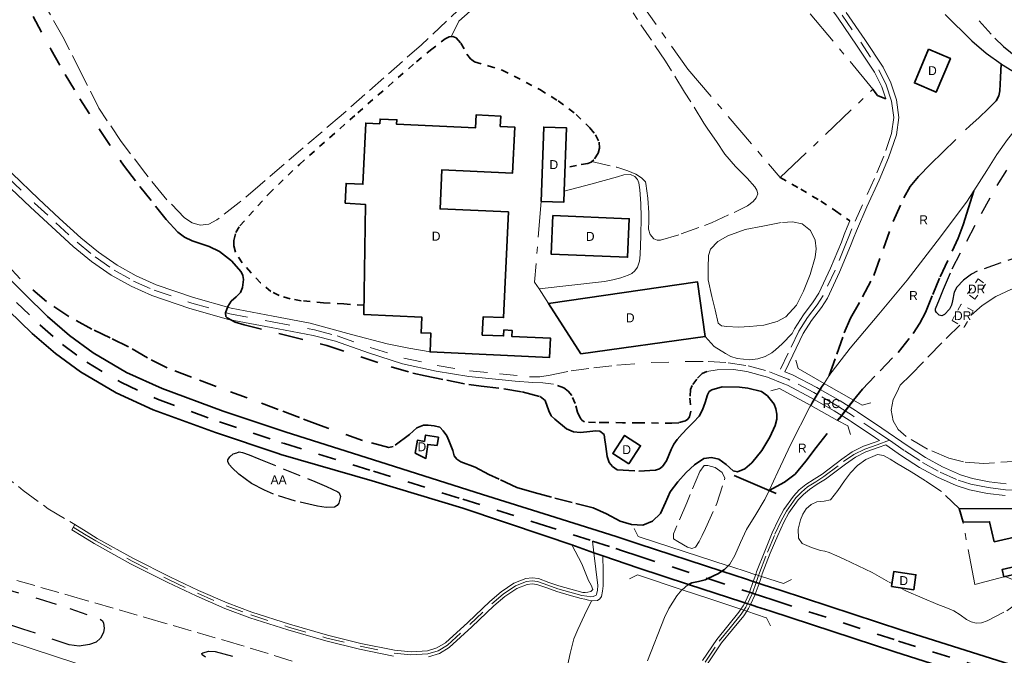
# Model space of a CAD drawing. Header units: metres. Extents: x 397317 to 400830, y 4588008 to 4590370.
# Tile 16 of 88: x 398183 to 398458, y 4588549 to 4588727. Entities that reach past the tile are written whole.
import ezdxf
from ezdxf.enums import TextEntityAlignment as Align

# ---------------------------------------------------------------- set-up
doc = ezdxf.new("R2010")
doc.units = ezdxf.units.M
doc.header["$MEASUREMENT"] = 0
for name, pattern in [('bt5mv20_filat', [17.375, 10, -2.75, 1.875, -2.75]), ('bt5mv20_nopinta', [10, 5, -5]), ('bt5mv20_tapia', [17.375, 10, -2.75, 1.875, -2.75]), ('bt5mv20_tlin1', [7, 5.25, -1.75]), ('bt5mv20_tlin7', [3.75, 1.875, -1.875])]:
    doc.linetypes.add(name, pattern=pattern)
for name, color, linetype, lineweight in [('ARB01_CN', 7, 'Continuous', 15), ('ARB01_LN', 7, 'Continuous', 15), ('COB01_LN', 7, 'Continuous', 15), ('EDI01_CN', 7, 'Continuous', 15), ('EDI01_LN', 7, 'Continuous', 15), ('EDI03_CN', 7, 'Continuous', 15), ('EDI03_LN', 7, 'Continuous', 15), ('ESP02_LN', 7, 'Continuous', 15), ('FLU01_LN', 7, 'Continuous', 15), ('FLU03_LN', 7, 'Continuous', 15), ('FLU06_LN', 7, 'Continuous', 15), ('MAI01_LN', 7, 'Continuous', 15), ('PAR01_LN', 7, 'Continuous', 15), ('PON01_LN', 7, 'Continuous', 15), ('PRE04_LN', 7, 'Continuous', 15), ('RAM01_CN', 7, 'Continuous', 15), ('RAM01_LN', 7, 'Continuous', 15), ('RAM02_CN', 7, 'Continuous', 15), ('RAM02_LN', 7, 'Continuous', 15), ('TAN01_LN', 7, 'Continuous', 15), ('TAN02_LN', 7, 'Continuous', 15), ('VIA01_LN', 7, 'Continuous', 15), ('VIA04_LN', 7, 'Continuous', 15), ('VIA16_LN', 7, 'Continuous', 15), ('VIA17_LN', 7, 'Continuous', 15), ('VIA19_LN', 7, 'Continuous', 15), ('VIA20_LN', 7, 'Continuous', 15)]:
    doc.layers.add(name, color=color, linetype=linetype, lineweight=lineweight)
doc.styles.add('034', font='txt')

msp = doc.modelspace()

# ---------------------------------------------------------------- linework, layer by layer
at = {"layer": 'ARB01_LN', "color": 3, "linetype": 'bt5mv20_nopinta', "lineweight": 25}
for points in [[(398443.62, 4588657.04, 126.25), (398447.69, 4588664.77, 126), (398451.77, 4588672.5, 125.74), (398456.17, 4588680.32, 125.68), (398460.95, 4588687.99, 125.71)], [(398463.83, 4588660.93, 127.37), (398457.2, 4588658.7, 127.37), (398450.58, 4588656.36, 127.37), (398448.96, 4588655.52, 127.36), (398446.8, 4588653.85, 127.32), (398444.86, 4588651.89, 127.27), (398444.11, 4588650.5, 127.25), (398443.67, 4588648.06, 127.22), (398443.38, 4588646.83, 127.2), (398442.82, 4588645.71, 127.17), (398441.43, 4588644.24, 126.91), (398440.66, 4588643.86, 126.71), (398439.97, 4588644.05, 126.53), (398439.17, 4588644.86, 126.3), (398438.92, 4588645.33, 126.21), (398438.94, 4588645.81, 126.18), (398440.05, 4588648.57, 126.22), (398441.15, 4588651.32, 126.27), (398443.62, 4588657.04, 126.25)], [(398250.08, 4588603.94, 146.87), (398256.83, 4588601.2, 145.43), (398263.59, 4588598.46, 143.99), (398265.71, 4588597.58, 143.78), (398268.9, 4588596.2, 144.2), (398272.08, 4588594.77, 145.12), (398272.51, 4588594.42, 145.32), (398272.82, 4588593.4, 145.72), (398272.39, 4588591.6, 146.38), (398271.87, 4588590.89, 146.67), (398271.19, 4588590.49, 146.91), (398268.81, 4588590.31, 147.52), (398266.44, 4588590.69, 148.07), (398260.29, 4588592.12, 149.4), (398254.17, 4588594.07, 150.57), (398251.61, 4588595.16, 150.92), (398247.99, 4588597.1, 151.11), (398244.44, 4588599.71, 151.1), (398242.58, 4588601.4, 151.05), (398241.86, 4588602.25, 150.87), (398241.39, 4588603.1, 150.47), (398241.38, 4588603.68, 150.1), (398241.95, 4588604.53, 149.53), (398242.91, 4588605.38, 148.96), (398243.87, 4588605.65, 148.38), (398244.6, 4588605.87, 147.92), (398245.53, 4588605.67, 147.6), (398247.39, 4588605.09, 147.27), (398250.08, 4588603.94, 146.87)], [(398168.57, 4588570.69, 131.61), (398188.73, 4588564.87, 131.48), (398197.3, 4588562.17, 131.38), (398205.74, 4588559.16, 131.18), (398206.38, 4588558.7, 131.09), (398206.72, 4588558.07, 130.93), (398206.87, 4588556.65, 130.51), (398206.64, 4588555.47, 130.14), (398205.85, 4588553.84, 129.63), (398204.63, 4588552.77, 129.3), (398202.77, 4588552.09, 129.08), (398199.92, 4588551.65, 128.82), (398197.13, 4588552.02, 128.7), (398184.21, 4588556.39, 128.59), (398171.21, 4588560.6, 128.62)], [(398235.18, 4588548.58, 130.53), (398234.25, 4588549.24, 130.66), (398234.15, 4588549.53, 130.73), (398234.4, 4588549.77, 130.8), (398236.08, 4588550.23, 131.31), (398237.86, 4588550.11, 131.75), (398246.54, 4588547.82, 132.26)]]:
    msp.add_polyline3d(points, dxfattribs=at)
at = {"layer": 'COB01_LN', "color": 92, "linetype": 'bt5mv20_nopinta', "lineweight": 35}
for points in [[(398187.04, 4588727.51, 134.67), (398192.06, 4588718.22, 133.93), (398195.99, 4588711.33, 133.56), (398200.1, 4588704.52, 133.26), (398205.74, 4588695.65, 132.99), (398211.6, 4588686.9, 132.73), (398212.57, 4588685.56, 132.67), (398216.87, 4588680.05, 132.5), (398221.18, 4588674.55, 132.32), (398224.22, 4588670.83, 132.28), (398227.44, 4588667.27, 132.32), (398229.31, 4588665.82, 132.35), (398231.47, 4588664.83, 132.42), (398236.15, 4588663.28, 132.63), (398239.11, 4588661.86, 132.84), (398242.44, 4588659.26, 133.38), (398245.12, 4588656.17, 134.23), (398245.58, 4588655.19, 134.5), (398245.78, 4588654.08, 134.79), (398245.51, 4588651.78, 135.47), (398244.97, 4588650.43, 135.96), (398243.7, 4588649.18, 136.82), (398242.35, 4588647.99, 137.67), (398241.39, 4588646.45, 138.14), (398240.72, 4588644.69, 138.48), (398240.83, 4588643.7, 138.65), (398241.2, 4588643.29, 138.73), (398243.48, 4588642.14, 138.99), (398245.95, 4588641.36, 139.03), (398257.51, 4588638.53, 138.24), (398269, 4588635.59, 137.42), (398287.01, 4588629.62, 137.19), (398293.02, 4588627.88, 136.67), (398296.47, 4588627.1, 136.05), (398302.57, 4588625.89, 134.7), (398308.66, 4588624.69, 133.36), (398312.07, 4588624.28, 132.96), (398318.41, 4588623.51, 132.3), (398323.53, 4588622.65, 132.04), (398328.6, 4588621.34, 131.78), (398329.95, 4588620.21, 131.65), (398331.04, 4588617.37, 131.44), (398331.67, 4588616, 131.35), (398332.67, 4588614.99, 131.3), (398335.96, 4588612.35, 131.28), (398337.91, 4588611.47, 131.29), (398339.86, 4588611.27, 131.3), (398342.45, 4588611.54, 131.28), (398344.11, 4588611.81, 131.26), (398345.27, 4588611.68, 131.25), (398346.49, 4588610.73, 131.24), (398346.57, 4588609.92, 131.24), (398346.93, 4588607.41, 131.06), (398347.29, 4588604.64, 130.78), (398347.86, 4588602.95, 130.63), (398348.8, 4588601.8, 130.55), (398350.04, 4588600.92, 130.49), (398356.1, 4588600.54, 131.02), (398360.74, 4588600.81, 130.91), (398361.9, 4588601.13, 130.88), (398362.72, 4588601.76, 130.85), (398363.84, 4588603.43, 130.79), (398365.19, 4588606.56, 130.7), (398365.91, 4588608.07, 130.65), (398366.8, 4588609.33, 130.6), (398368.26, 4588610.91, 130.19)], [(398368.26, 4588610.91, 130.19), (398369.73, 4588612.49, 129.82), (398371.37, 4588614.16, 129.82), (398372.94, 4588615.84, 129.82), (398373.88, 4588617.67, 129.82), (398374.62, 4588619.69, 129.82), (398375.29, 4588621.8, 129.83), (398375.75, 4588622.72, 129.83), (398376.51, 4588623.25, 129.82), (398379.43, 4588624.03, 129.69), (398384.24, 4588623.95, 127.12), (398386.59, 4588623.73, 126.69), (398390.36, 4588622.72, 125.97), (398392.06, 4588621.58, 125.62), (398393.91, 4588619.18, 125.11), (398394.36, 4588617.91, 124.84), (398394.68, 4588616.45, 124.62), (398394.64, 4588615.02, 124.52), (398394.14, 4588613.23, 124.37), (398392.67, 4588610.04, 124.38), (398390.5, 4588606.32, 124.35), (398387.65, 4588602.87, 124.62), (398385.68, 4588601.19, 125.01), (398383.71, 4588600.27, 125.43), (398382.41, 4588600.61, 125.68), (398380.46, 4588602.39, 126.04), (398378.5, 4588603.83, 126.35), (398376.43, 4588604.31, 126.47), (398374.3, 4588604.03, 126.55), (398371.68, 4588602.27, 126.78), (398369.35, 4588600.13, 127.25), (398366.99, 4588597.48, 128.15), (398364.9, 4588594.72, 129.13), (398363.61, 4588591.74, 130.09), (398362.17, 4588588.68, 131.03), (398359.93, 4588586.51, 131.84), (398357.25, 4588585.4, 132.65), (398354.05, 4588585.56, 133.56), (398350.88, 4588586.58, 134.47), (398347.14, 4588588.55, 134.95), (398343.34, 4588590.26, 135.3), (398337.54, 4588591.74, 136.79), (398331.71, 4588593.21, 138.27), (398326.88, 4588594.53, 139.27), (398322.06, 4588595.92, 140.14), (398317.09, 4588598.28, 140.84), (398314.29, 4588599.61, 141.23), (398310.46, 4588601.64, 141.64), (398306.45, 4588603.12, 141.97), (398305.35, 4588603.82, 141.99), (398304.57, 4588604.78, 142.02), (398304.24, 4588606.28, 142.04), (398303.07, 4588609.06, 142.09), (398302.55, 4588610.39, 142.16), (398301.54, 4588611.81, 142.18), (398300.61, 4588612.76, 142.27), (398299.02, 4588613.17, 142.33), (398297.36, 4588613.37, 142.38), (398295.99, 4588613.37, 142.43), (398294.11, 4588612.56, 142.48), (398292.13, 4588610.79, 142.63), (398287.56, 4588607.37, 142.98), (398286.32, 4588607.08, 143.06), (398279.03, 4588609.03, 144.04), (398267.23, 4588613.27, 146.89), (398261.4, 4588615.48, 148.41), (398255.48, 4588617.71, 149.37), (398246.81, 4588620.94, 150.01), (398238.13, 4588624.18, 150.47), (398231.27, 4588626.74, 150.78), (398224.42, 4588629.33, 151.05), (398218.96, 4588632.15, 151.16), (398213.65, 4588635.26, 151.05), (398208.56, 4588637.72, 150.32), (398203.46, 4588640.17, 149.47), (398196.96, 4588643.74, 148.96), (398190.74, 4588647.91, 148.91), (398183.38, 4588654.23, 149.41), (398176.87, 4588661.29, 150.13)]]:
    msp.add_polyline3d(points, dxfattribs=at)
at = {"layer": 'EDI01_LN', "color": 1, "linetype": 'Continuous', "lineweight": 35}
for points in [[(398437.01, 4588718.35, 127.74), (398443.11, 4588715.77, 127.73), (398439.14, 4588706.39, 127.73), (398433.04, 4588708.97, 127.73), (398437.01, 4588718.35, 127.74)], [(398274.15, 4588675.35, 134.76), (398274.4, 4588680.86, 134.74), (398279.11, 4588680.65, 135.83), (398279.9, 4588697.71, 135.81), (398283.82, 4588697.53, 137.3), (398283.88, 4588698.86, 136.88), (398288.58, 4588698.64, 136.64), (398288.52, 4588697.4, 136.62), (398310.51, 4588696.39, 135.95), (398310.68, 4588700.02, 133.89), (398317.57, 4588699.7, 133.64), (398317.44, 4588696.79, 136.5), (398321.47, 4588696.61, 136.5), (398320.88, 4588683.74, 136.5), (398301.12, 4588684.65, 136.42), (398300.62, 4588673.77, 142.31), (398319.71, 4588672.9, 142.02), (398318.36, 4588643.38, 135.66), (398312.67, 4588643.65, 135.46), (398312.43, 4588638.53, 134.51), (398318.37, 4588638.26, 134.1), (398318.45, 4588639.94, 134.04), (398320.75, 4588639.83, 134.04), (398320.67, 4588638.14, 134.04), (398331.47, 4588637.65, 134.04), (398331.22, 4588632.26, 133.64), (398297.83, 4588633.79, 135.18), (398298.07, 4588639.01, 137.4), (398295.36, 4588639.13, 137.4), (398295.56, 4588643.51, 137.4), (398279.36, 4588644.25, 136.13), (398279.82, 4588675.03, 135.99), (398274.15, 4588675.35, 134.76)], [(398328.82, 4588675.85, 132.73), (398335.18, 4588675.61, 132.73), (398335.3, 4588678.68, 132.69), (398335.96, 4588696.39, 132.44), (398329.6, 4588696.63, 132.44), (398328.82, 4588675.85, 132.73)], [(398332.09, 4588671.89, 136.64), (398353.45, 4588671.02, 132.57), (398353, 4588660.27, 132.53), (398331.64, 4588661.14, 136.6), (398332.09, 4588671.89, 136.64)], [(398330.95, 4588647.32, 133.48), (398372.54, 4588653.34, 133.04), (398374.65, 4588638.12, 132.69), (398339.96, 4588633.32, 132.76), (398330.95, 4588647.32, 133.48)], [(398299.87, 4588607.63, 146.14), (398297.18, 4588607.97, 146.14), (398296.68, 4588604.05, 146.14), (398293.7, 4588605.57, 146.14), (398294.33, 4588609.16, 146.14), (398296.27, 4588608.82, 146.14), (398296.59, 4588610.6, 146.14), (398300.17, 4588609.97, 146.14), (398299.87, 4588607.63, 146.14)], [(398353.31, 4588602.51, 134.54), (398356.61, 4588607.61, 134.54), (398352.13, 4588610.51, 134.54), (398348.83, 4588605.41, 134.54), (398353.31, 4588602.51, 134.54)], [(398457.99, 4588570.99, 133.39), (398457.52, 4588573, 133.33), (398462.34, 4588574.11, 133.33), (398461.6, 4588577.27, 133.33), (398463.28, 4588577.66, 133.33), (398462.2, 4588582.36, 133.33), (398455.35, 4588580.78, 133.06), (398454.05, 4588586.39, 132.84), (398446.62, 4588586.25, 131.6), (398445.55, 4588590.11, 131.6), (398467.84, 4588589.98, 132.41), (398469.06, 4588583.97, 140.12), (398478.55, 4588586.96, 139.93), (398481.66, 4588577.1, 139.62), (398488.9, 4588566.7, 138.79), (398494.03, 4588568.5, 138.5), (398496.99, 4588560.11, 138.47), (398496.28, 4588557.38, 138.34), (398486.98, 4588553.42, 138.31), (398483.52, 4588561.53, 139.41), (398478.89, 4588558.26, 139.4), (398469.97, 4588573.76, 139.93), (398457.99, 4588570.99, 133.39)], [(398426.67, 4588568.31, 133.46), (398432.85, 4588567.39, 133.46), (398433.47, 4588571.55, 133.46), (398427.29, 4588572.47, 133.46), (398426.67, 4588568.31, 133.46)]]:
    msp.add_polyline3d(points, dxfattribs=at)
at = {"layer": 'EDI03_LN', "color": 1, "linetype": 'bt5mv20_tlin7', "lineweight": 15}
for points in [[(398447.87, 4588650.08, 129.56), (398450.85, 4588654.2, 129.56), (398452.93, 4588652.69, 129.56), (398449.95, 4588648.57, 129.56), (398447.87, 4588650.08, 129.56)], [(398446.1, 4588647.14, 129.17), (398443.55, 4588642.62, 129.17), (398446.93, 4588640.72, 129.17), (398449.48, 4588645.24, 129.17), (398446.1, 4588647.14, 129.17)]]:
    msp.add_polyline3d(points, dxfattribs=at)
at = {"layer": 'ESP02_LN', "color": 254, "linetype": 'bt5mv20_tlin7', "lineweight": 35}
for points in [[(398279.4, 4588646.86, 130.87), (398273.74, 4588647.2, 130.87), (398268.08, 4588647.54, 130.87), (398261.84, 4588648.11, 130.87), (398258.75, 4588648.67, 130.87), (398255.68, 4588649.54, 130.87), (398253.41, 4588650.67, 130.87), (398250.53, 4588653.13, 130.87), (398247.81, 4588655.99, 130.87), (398245.38, 4588658.73, 130.87), (398243.53, 4588661.69, 130.87), (398243.06, 4588663.47, 130.87), (398243.08, 4588664.94, 130.87), (398243.64, 4588667.13, 130.87), (398244.76, 4588669.02, 130.87), (398252.82, 4588677.95, 130.75), (398261.4, 4588686.19, 130.42), (398277.65, 4588700.6, 129.66), (398294.02, 4588714.87, 128.89), (398298, 4588718.11, 128.67), (398302.08, 4588721.24, 128.54), (398303.15, 4588721.79, 128.54), (398304.24, 4588721.92, 128.54), (398305.14, 4588721.55, 128.54), (398306.43, 4588720.07, 128.54), (398308.11, 4588717.01, 128.54), (398309.09, 4588715.67, 128.54), (398310.29, 4588714.79, 128.54), (398314.11, 4588713.74, 128.54), (398317.97, 4588712.55, 128.54), (398328.47, 4588707.12, 128.54), (398333.56, 4588703.94, 128.54), (398338.61, 4588700.16, 128.54), (398342.49, 4588696.41, 128.56), (398343.98, 4588694.41, 128.57), (398345.02, 4588692.38, 128.57), (398345.12, 4588690.76, 128.57), (398344.74, 4588689.37, 128.57), (398343.56, 4588687.49, 128.57), (398342.78, 4588686.83, 128.57), (398341.89, 4588686.47, 128.57), (398338.72, 4588685.87, 128.57), (398335.55, 4588685.27, 128.57)], [(398425.04, 4588704.54, 126.91), (398423.87, 4588704.93, 126.71), (398422.79, 4588705.46, 126.52), (398422.09, 4588706.28, 126.4), (398421.48, 4588707.21, 126.3)], [(398395.62, 4588682.51, 126.3), (398401.32, 4588679.25, 126.21), (398406.96, 4588675.9, 126.24), (398411.03, 4588673.2, 126.55), (398415.06, 4588670.44, 126.96)], [(398375.1, 4588628.34, 130.04), (398373.83, 4588627.8, 130.04), (398372.31, 4588626.24, 130.04), (398371.02, 4588624.41, 130.04), (398370.51, 4588623.28, 130.03), (398370.39, 4588620.91, 129.97), (398370.64, 4588617.22, 129.83), (398370.27, 4588615.68, 129.76), (398369.83, 4588615.07, 129.73), (398369.16, 4588614.6, 129.71), (398367.25, 4588614.02, 129.69), (398365.32, 4588613.92, 129.71), (398356.14, 4588613.98, 130.51), (398351.54, 4588614.03, 131), (398346.95, 4588614.09, 131.22), (398343.98, 4588614.14, 131.15), (398341, 4588614.28, 131.08), (398340.26, 4588614.69, 131.08), (398339.7, 4588615.43, 131.08), (398338.97, 4588616.95, 131.08), (398338.34, 4588619.38, 131.08), (398337.39, 4588621.68, 131.08), (398336.43, 4588622.89, 131.28), (398335.17, 4588623.79, 131.48), (398332.29, 4588624.8, 131.48)]]:
    msp.add_polyline3d(points, dxfattribs=at)
at = {"layer": 'FLU01_LN', "color": 150, "linetype": 'Continuous', "lineweight": 15}
for points in [[(398407.84, 4588625.02, 124.86), (398409.29, 4588627.19, 124.83), (398410.06, 4588628.34, 124.81), (398415.14, 4588634.87, 124.73), (398423.16, 4588644.32, 124.62), (398431.04, 4588653.86, 124.52), (398439.41, 4588664.7, 124.44), (398447.61, 4588675.68, 124.34), (398449.63, 4588678.83, 124.27), (398453.26, 4588684.48, 124.15), (398456.04, 4588688.92, 124.03), (398459.08, 4588693.16, 123.94), (398464.87, 4588700.49, 123.81), (398469.85, 4588706.63, 123.7)], [(398381.08, 4588574.09, 125.75), (398381.5, 4588574.53, 125.75), (398382.9, 4588576.9, 125.75), (398384.49, 4588580.62, 125.75), (398386.2, 4588584.25, 125.75), (398388.8, 4588588.38, 125.73), (398391.13, 4588592.29, 125.66), (398391.3, 4588592.57, 125.66), (398392.5, 4588595.1, 125.59), (398394.94, 4588600.28, 125.44), (398398.51, 4588608.03, 125.21), (398403.87, 4588618.43, 124.98), (398404.09, 4588618.81, 124.97)], [(398358.53, 4588547.56, 125.78), (398363.33, 4588559.62, 125.77), (398364.5, 4588562.17, 125.77), (398366.76, 4588565.71, 125.76), (398368.16, 4588567.31, 125.76), (398368.23, 4588567.37, 125.76)], [(398180.55, 4588552.97, 127.25), (398198.92, 4588546.85, 127.06)]]:
    msp.add_polyline3d(points, dxfattribs=at)
at = {"layer": 'FLU03_LN', "color": 150, "linetype": 'bt5mv20_nopinta', "lineweight": 35}
for points in [[(398404.09, 4588618.81, 124.97), (398404.55, 4588619.61, 124.96), (398405.1, 4588620.53, 124.94), (398405.93, 4588621.94, 124.91), (398406.75, 4588623.33, 124.88), (398407.12, 4588623.95, 124.87), (398407.84, 4588625.02, 124.86)], [(398368.23, 4588567.37, 125.76), (398369.78, 4588568.75, 125.76), (398370.02, 4588568.88, 125.76), (398370.91, 4588569.33, 125.76), (398372.79, 4588569.68, 125.75), (398374.62, 4588570.15, 125.75), (398375.35, 4588570.49, 125.75), (398378.36, 4588571.92, 125.75), (398379.32, 4588572.55, 125.75), (398380.07, 4588573.04, 125.75), (398381.08, 4588574.09, 125.75)]]:
    msp.add_polyline3d(points, dxfattribs=at)
at = {"layer": 'FLU06_LN', "color": 202, "linetype": 'bt5mv20_nopinta', "lineweight": 25}
msp.add_polyline3d([(398437.56, 4588741, 123.75), (398455.49, 4588721.47, 123.7), (398457.91, 4588719.11, 123.7), (398462.5, 4588715.44, 123.7), (398470.01, 4588710.69, 123.7), (398472.16, 4588709.48, 123.7), (398477.98, 4588706.22, 123.7), (398481.8, 4588704.13, 123.7)], dxfattribs=at)
at = {"layer": 'MAI01_LN', "color": 150, "linetype": 'Continuous', "lineweight": 25}
for points in [[(398441.61, 4588728.03, 123.7), (398449.09, 4588720.66, 123.7)], [(398449.09, 4588720.66, 123.7), (398453.1, 4588717.29, 123.7), (398457.29, 4588714.25, 123.7), (398457.35, 4588714.21, 123.7), (398466.28, 4588708.67, 123.7)]]:
    msp.add_polyline3d(points, dxfattribs=at)
at = {"layer": 'PAR01_LN', "color": 3, "linetype": 'bt5mv20_tlin1', "lineweight": 15}
for points in [[(398312.59, 4588735.8, 127.6), (398295.43, 4588719.57, 128.42), (398273.03, 4588699.89, 129.64), (398250.4, 4588680.46, 130.72), (398244.51, 4588675.5, 130.84), (398238.35, 4588670.66, 130.88), (398236.07, 4588669.49, 130.87), (398233.67, 4588669.17, 130.88), (398231.39, 4588669.82, 130.94), (398229.27, 4588671.28, 131.03), (398223.48, 4588677.27, 131.38), (398218.5, 4588683.56, 131.67), (398211.63, 4588692.56, 131.57)], [(398314.23, 4588733.67, 129.21), (398305.87, 4588726.19, 129.23), (398303.71, 4588721.86, 128.54)], [(398211.63, 4588692.56, 131.57), (398205.38, 4588701.94, 131.32), (398200.35, 4588711.89, 131.21), (398195.34, 4588721.84, 131.29), (398190.02, 4588731.17, 131.94)], [(398342.95, 4588686.97, 128.57), (398350.02, 4588685.4, 128.38), (398353.06, 4588684.38, 128.22), (398355.32, 4588683.47, 128.06), (398356.88, 4588682.47, 128), (398358, 4588681.33, 127.95), (398358.09, 4588680.85, 127.95), (398358.6, 4588676.75, 127.95), (398358.93, 4588672.64, 127.95), (398358.88, 4588670.36, 127.95), (398358.85, 4588668.07, 127.95), (398359.25, 4588666.62, 127.95), (398360.32, 4588665.37, 127.95), (398361.26, 4588664.98, 127.95), (398362.21, 4588665.07, 127.95), (398367.9, 4588666.75, 127.95), (398376.39, 4588669.86, 127.95), (398384.8, 4588673.73, 127.95), (398386.46, 4588674.61, 127.95), (398388.01, 4588675.79, 127.95), (398388.92, 4588676.85, 127.95), (398389.33, 4588677.98, 127.95), (398389.09, 4588678.98, 127.95), (398388.48, 4588679.96, 127.95), (398386.39, 4588682.37, 127.93), (398383.12, 4588685.63, 127.88), (398380.16, 4588689.09, 127.91), (398377.78, 4588692.55, 128.02), (398375.4, 4588696, 128.13), (398374.31, 4588697.72, 128.18), (398368.91, 4588706.37, 128.31), (398363.52, 4588715.02, 128.38), (398354.52, 4588728.52, 128.36)], [(398375.44, 4588653.93, 127.61), (398375.51, 4588657.32, 127.61), (398375.58, 4588660.71, 127.61), (398376.1, 4588662.5, 127.61), (398378.19, 4588664.68, 127.61), (398380.95, 4588666.28, 127.61), (398385.8, 4588667.96, 127.62), (398390.72, 4588668.95, 127.57), (398396.23, 4588670, 127.37), (398399, 4588670.11, 127.24), (398401.73, 4588669.55, 127.12), (398404, 4588667.75, 127), (398405.3, 4588665.05, 126.91), (398405.64, 4588662.63, 126.9), (398405.35, 4588660.23, 126.91), (398403.97, 4588655.47, 126.92), (398402.09, 4588650.79, 126.93), (398400.16, 4588646.9, 126.95), (398397.19, 4588643.62, 126.98), (398394.76, 4588642.29, 127.02), (398390.99, 4588641.3, 127.13), (398387.13, 4588640.87, 127.28), (398383.93, 4588640.69, 127.46), (398380.72, 4588640.87, 127.69), (398379.24, 4588641.08, 127.86), (398378.27, 4588641.86, 127.98), (398377.39, 4588645.59, 128.02), (398376.5, 4588649.31, 128.06), (398375.44, 4588653.93, 127.61)], [(398448.87, 4588644.11, 127.59), (398451.98, 4588646.76, 127.63), (398455.82, 4588649.29, 127.63), (398460.01, 4588651.25, 127.61), (398464.42, 4588652.74, 127.47), (398468.92, 4588653.79, 127.35), (398471.61, 4588654.11, 127.35), (398474.31, 4588654.06, 127.35), (398475.74, 4588653.82, 127.35), (398476.94, 4588652.97, 127.35), (398479.55, 4588650.64, 127.02)], [(398479.25, 4588604.39, 127.91), (398477.52, 4588604.31, 127.89), (398472.34, 4588604.06, 127.82), (398462.38, 4588603.28, 127.66), (398452.42, 4588602.69, 127.52), (398446.8, 4588603.07, 127.55), (398442.7, 4588604.1, 127.67), (398436.67, 4588606.66, 127.87), (398430.71, 4588610.2, 127.97), (398428.55, 4588612.12, 127.97), (398427.16, 4588614.53, 127.97), (398426.56, 4588617.57, 127.97), (398427.16, 4588620.53, 127.97), (398428.12, 4588622.52, 127.97), (398429.07, 4588624.5, 127.97), (398431.97, 4588627.31, 127.82), (398437.02, 4588632.54, 127.7), (398442.06, 4588637.77, 127.57), (398445.71, 4588641.28, 127.57)], [(398120.55, 4588637.78, 135.07), (398130.94, 4588631.5, 134.23), (398140.36, 4588626.09, 134.14), (398149.76, 4588620.65, 134.06), (398160.48, 4588613.7, 133.73), (398170.8, 4588606.12, 133.43), (398177.5, 4588600.58, 133.3), (398184.25, 4588595.11, 133.16), (398191.25, 4588589.98, 132.97), (398198.68, 4588585.56, 132.78), (398197.8, 4588584.14, 132.78)], [(398445.55, 4588590.11, 129.23), (398440.64, 4588594.83, 129.14), (398436.17, 4588597.82, 129.06), (398432.1, 4588600.29, 129.05), (398428.03, 4588602.75, 129.06), (398426.25, 4588603.83, 129.05), (398424.46, 4588604.91, 129.04), (398422.78, 4588605.17, 128.62), (398419.48, 4588603.79, 128.6), (398417.2, 4588602.06, 128.57), (398415.25, 4588600.05, 128.55), (398413.52, 4588597.82, 128.55), (398411.64, 4588595.12, 128.59), (398409.65, 4588592.48, 128.65), (398407.83, 4588592.08, 128.69), (398405.81, 4588591.98, 128.73), (398404.26, 4588591.17, 128.74), (398402.88, 4588590.02, 128.73), (398401.88, 4588588.53, 128.71), (398401.22, 4588586.91, 128.69), (398400.57, 4588584.33, 128.69), (398400.71, 4588581.75, 128.69), (398401.76, 4588580.32, 128.69), (398404.31, 4588579.15, 128.7), (398406.86, 4588578.38, 128.77), (398408.09, 4588578.13, 129.14), (398409.3, 4588577.8, 129.63), (398411.38, 4588576.89, 130.14), (398413.46, 4588575.92, 130.51), (398417.34, 4588574.06, 130.88), (398421.22, 4588572.16, 131.05), (398426, 4588569.53, 131.04), (398426.72, 4588569.15, 131.04)], [(398373.16, 4588600.41, 128.49), (398369.48, 4588591.7, 128.61), (398365.79, 4588582.99, 128.71), (398365.79, 4588581.59, 128.71), (398367.05, 4588580.83, 128.71), (398369.69, 4588579.29, 128.71), (398370.95, 4588578.89, 128.71), (398371.97, 4588579.3, 128.71), (398372.97, 4588580.83, 128.71), (398373.78, 4588582.49, 128.71), (398374.75, 4588584.45, 128.71), (398377.86, 4588591.45, 128.69), (398380.16, 4588598.52, 128.66), (398379.34, 4588600.1, 128.66), (398377.44, 4588601.54, 128.64), (398375.38, 4588602.05, 128.63), (398374.35, 4588602.05, 128.63), (398373.16, 4588600.41, 128.49)], [(398259.31, 4588547.46, 133.71), (398244.62, 4588552, 133.22), (398222.79, 4588558.35, 132.44), (398200.95, 4588564.67, 131.83), (398179.66, 4588570.79, 131.76)], [(398429.04, 4588567.94, 131.05), (398430.82, 4588567, 131.06), (398435.18, 4588565.13, 131.22), (398439.57, 4588563.3, 131.39), (398441.8, 4588562.39, 131.42), (398444.03, 4588561.47, 131.45), (398445.84, 4588560.34, 131.74), (398447.62, 4588559.08, 131.99), (398448.93, 4588558.44, 131.99), (398450.27, 4588558.06, 131.99), (398451.8, 4588558.18, 131.99), (398453.33, 4588558.74, 131.99), (398458.83, 4588561.5, 132.02), (398463.87, 4588565.17, 132.01), (398464.87, 4588566.63, 131.64), (398464.94, 4588567.66, 131.46), (398464.43, 4588568.5, 131.29), (398462.09, 4588569.54, 130.88), (398459.74, 4588570.48, 130.49), (398458.54, 4588570.98, 130.17), (398458.4, 4588571.05, 130.14)], [(398342.87, 4588564.31, 136.53), (398340.97, 4588560.31, 135.88), (398339.06, 4588556.31, 135.22), (398338.02, 4588553.67, 134.8), (398336.93, 4588549.53, 134.16), (398336.02, 4588545.32, 133.53)]]:
    msp.add_polyline3d(points, dxfattribs=at)
at = {"layer": 'PON01_LN', "color": 1, "linetype": 'Continuous', "lineweight": 15}
for points in [[(398400.64, 4588629.14, 131.32), (398399.98, 4588631.55, 131.32)], [(398400.64, 4588629.14, 131.32), (398407.84, 4588625.02, 131.32), (398416.08, 4588620.3, 131.32), (398418.48, 4588618.92, 131.32)], [(398395.36, 4588623.6, 131.32), (398392.96, 4588622.9, 131.32)], [(398414.48, 4588613.12, 131.32), (398411.61, 4588614.69, 131.32), (398404.09, 4588618.81, 131.32), (398395.36, 4588623.6, 131.32)], [(398418.48, 4588618.92, 131.32), (398420.89, 4588619.58, 131.32)], [(398414.48, 4588613.12, 131.32), (398415.18, 4588610.72, 131.32)], [(398355.98, 4588582.23, 136.99), (398354.84, 4588584.46, 136.99)], [(398396.47, 4588569.1, 136.99), (398390.33, 4588571.09, 136.99), (398389.54, 4588571.35, 136.99), (398388.74, 4588571.61, 136.99), (398388.51, 4588571.68, 136.99), (398387.7, 4588571.95, 136.99), (398386.89, 4588572.21, 136.99), (398381.27, 4588574.03, 136.99), (398381.08, 4588574.09, 136.99), (398356.46, 4588582.07, 136.99), (398355.98, 4588582.23, 136.99)], [(398355.78, 4588571.51, 136.99), (398353.54, 4588570.39, 136.99)], [(398355.78, 4588571.51, 136.99), (398368.23, 4588567.37, 136.99), (398375.69, 4588564.89, 136.99), (398384.07, 4588562.1, 136.99), (398384.61, 4588561.92, 136.99), (398384.87, 4588561.84, 136.99), (398385.44, 4588561.65, 136.99), (398385.68, 4588561.57, 136.99), (398386.26, 4588561.38, 136.99), (398391.69, 4588559.57, 136.99), (398391.73, 4588559.56, 136.99)], [(398396.47, 4588569.1, 136.99), (398398.7, 4588570.24, 136.99)], [(398391.73, 4588559.56, 136.99), (398392.85, 4588557.32, 136.99)]]:
    msp.add_polyline3d(points, dxfattribs=at)
at = {"layer": 'PRE04_LN', "color": 1, "linetype": 'Continuous', "lineweight": 35}
msp.add_polyline3d([(398382.74, 4588599.28, 125.48), (398392.5, 4588595.1, 125.52), (398394.43, 4588594.27, 125.53)], dxfattribs=at)
at = {"layer": 'RAM01_LN', "color": 150, "linetype": 'bt5mv20_nopinta', "lineweight": 35}
for points in [[(398409.29, 4588627.19, 124.83), (398411.38, 4588633.17, 124.84), (398413.47, 4588639.14, 124.85), (398415.25, 4588643.27, 124.87), (398418.56, 4588649.19, 124.91), (398421.71, 4588655.18, 124.97), (398424.42, 4588662.69, 125.1), (398427.08, 4588670.26, 125.21), (398430.07, 4588676.89, 125.13), (398431.9, 4588680, 125.07), (398434.15, 4588682.8, 125.04), (398437.55, 4588686.24, 125.04), (398440.99, 4588689.62, 125.04), (398447.35, 4588695.81, 125.04), (398448.5, 4588696.93, 125.04), (398451.09, 4588699.3, 124.9), (398453.68, 4588701.67, 124.77), (398455.83, 4588703.97, 124.57), (398456.59, 4588705.3, 124.43), (398456.93, 4588706.75, 124.3), (398457.11, 4588710.5, 124), (398457.29, 4588714.25, 123.7)], [(398416.08, 4588620.3, 125.22), (398418.56, 4588623.41, 125.14), (398423.47, 4588628.56, 125.07), (398428.47, 4588633.66, 125.04), (398432.71, 4588638.99, 125.04), (398434.56, 4588641.84, 125.04), (398436.11, 4588644.85, 125.04), (398438.18, 4588649.82, 125.04), (398440.21, 4588654.79, 125.02), (398443.61, 4588661.98, 124.89), (398445.25, 4588665.6, 124.77), (398446.63, 4588669.32, 124.63), (398448.13, 4588674.07, 124.45), (398449.63, 4588678.83, 124.27)], [(398399.73, 4588599.64, 125.65), (398402.71, 4588603.33, 125.61), (398405.59, 4588607.12, 125.55), (398411.61, 4588614.69, 125.35)], [(398392.5, 4588595.1, 125.59), (398396.75, 4588597.43, 125.66), (398399.73, 4588599.64, 125.65)]]:
    msp.add_polyline3d(points, dxfattribs=at)
at = {"layer": 'RAM02_LN', "color": 150, "linetype": 'bt5mv20_nopinta', "lineweight": 40}
msp.add_polyline3d([(398411.61, 4588614.69, 125.35), (398412.07, 4588615.27, 125.34), (398412.12, 4588615.33, 125.34), (398413.72, 4588617.34, 125.29), (398415.34, 4588619.37, 125.24), (398416.08, 4588620.3, 125.22)], dxfattribs=at)
at = {"layer": 'TAN01_LN', "color": 1, "linetype": 'bt5mv20_tapia', "lineweight": 15}
for points in [[(398328.26, 4588651.42, 130.94), (398337.38, 4588652.43, 130.94), (398346.5, 4588653.44, 130.94), (398348.84, 4588653.93, 130.94), (398351.07, 4588654.47, 130.94), (398353.17, 4588655.24, 130.94), (398354.13, 4588655.71, 130.94), (398355.02, 4588656.43, 130.94), (398355.76, 4588657.46, 130.94), (398356.3, 4588659.15, 130.94), (398356.46, 4588660.92, 130.94), (398356.68, 4588666.2, 130.94), (398356.74, 4588671.47, 130.94), (398356.65, 4588675.26, 130.94), (398356.44, 4588679.05, 130.94), (398356.15, 4588681.05, 130.94), (398355.73, 4588681.98, 130.94), (398354.99, 4588682.79, 130.94), (398353.82, 4588683.34, 130.94), (398351.97, 4588683.25, 130.94), (398350.16, 4588682.74, 130.94), (398342.73, 4588680.71, 130.94), (398335.3, 4588678.68, 130.94)], [(398328.82, 4588675.85, 130.94), (398327.04, 4588653.28, 130.94), (398328.26, 4588651.42, 130.94)], [(398328.26, 4588651.42, 130.94), (398330.95, 4588647.32, 130.94)], [(398457.99, 4588570.99, 132.49), (398449.9, 4588568.82, 132.23), (398446.62, 4588586.25, 131.13)]]:
    msp.add_polyline3d(points, dxfattribs=at)
at = {"layer": 'TAN02_LN', "color": 7, "linetype": 'bt5mv20_filat', "lineweight": 15}
msp.add_polyline3d([(398345.15, 4588747.58, 126.59), (398369.84, 4588712.8, 126.58), (398395.62, 4588682.51, 126.3), (398421.48, 4588707.21, 126.3), (398396.38, 4588737.36, 126.29), (398397.71, 4588739.37, 126.29), (398372.79, 4588767.05, 126.29), (398362.4, 4588775.95, 126.29), (398353.29, 4588768.69, 126.29)], dxfattribs=at)
at = {"layer": 'VIA01_LN', "color": 6, "linetype": 'bt5mv20_nopinta', "lineweight": 35}
msp.add_polyline3d([(398182.42, 4588647.64, 149.21), (398188.89, 4588641.36, 148.69), (398195.23, 4588635.87, 148.05), (398202.04, 4588630.92, 147.36), (398211.67, 4588625.24, 146.51), (398221.8, 4588620.6, 145.68), (398239.03, 4588614.29, 144.34), (398256.41, 4588608.44, 143.04), (398257.19, 4588608.2, 142.99), (398282.07, 4588600.47, 140.9), (398306.95, 4588592.68, 139.06), (398328.31, 4588585.82, 138.14), (398343.22, 4588580.99, 137.65), (398349.66, 4588578.9, 137.44), (398351.57, 4588578.28, 137.34), (398355.88, 4588576.87, 137.34), (398375.35, 4588570.49, 137.32), (398386.35, 4588566.89, 137.31), (398387.05, 4588566.66, 137.31), (398387.85, 4588566.4, 137.31), (398388.64, 4588566.14, 137.31), (398390.08, 4588565.67, 137.31), (398394.12, 4588564.35, 137.33), (398428.59, 4588553.05, 137.49), (398457.24, 4588544.02, 137.62)], dxfattribs=at)
at = {"layer": 'VIA04_LN', "color": 1, "linetype": 'Continuous', "lineweight": 35}
for points in [[(398105.17, 4588738.55, 154.47), (398116.79, 4588725.89, 154.01), (398128.1, 4588713.12, 153.54), (398143.43, 4588695.33, 152.56), (398158.71, 4588677.57, 151.28), (398168.43, 4588666.82, 150.49), (398178.4, 4588656.27, 149.69), (398184.68, 4588649.91, 149.21), (398191.05, 4588643.72, 148.69), (398197.22, 4588638.38, 148.05), (398203.8, 4588633.6, 147.36), (398213.15, 4588628.08, 146.51), (398223.02, 4588623.56, 145.68), (398240.09, 4588617.3, 144.34), (398257.4, 4588611.48, 143.04), (398285.85, 4588602.47, 140.86), (398312.49, 4588594.03, 139.02), (398331.15, 4588588.12, 138.18), (398349.81, 4588582.21, 137.48), (398352.56, 4588581.32, 137.34), (398355.94, 4588580.21, 137.34)], [(398100.65, 4588734.03, 154.47), (398112.04, 4588721.61, 154.01), (398123.28, 4588708.92, 153.54), (398138.58, 4588691.16, 152.56), (398153.91, 4588673.35, 151.28), (398163.73, 4588662.48, 150.49), (398173.8, 4588651.83, 149.69), (398180.17, 4588645.37, 149.21), (398186.73, 4588639, 148.69), (398193.24, 4588633.37, 148.05), (398200.28, 4588628.24, 147.36), (398210.19, 4588622.4, 146.51), (398220.58, 4588617.64, 145.68), (398237.97, 4588611.27, 144.34), (398255.42, 4588605.4, 143.04), (398256.21, 4588605.15, 142.99), (398281.64, 4588597.81, 140.91), (398306.99, 4588590.19, 139.08), (398329.98, 4588582.46, 138.1), (398337.4, 4588579.88, 137.85), (398343.6, 4588577.72, 137.65), (398346.07, 4588576.86, 137.57), (398352.9, 4588574.48, 137.34), (398355.82, 4588573.53, 137.34)], [(398355.94, 4588580.21, 137.34), (398379.32, 4588572.55, 137.32), (398386.16, 4588570.31, 137.31), (398387.78, 4588569.78, 137.31), (398388.08, 4588569.68, 137.31), (398388.88, 4588569.42, 137.31), (398389.67, 4588569.16, 137.31), (398391.07, 4588568.7, 137.31), (398395.55, 4588567.23, 137.33)], [(398355.82, 4588573.53, 137.34), (398370.02, 4588568.88, 137.33), (398384.87, 4588564.01, 137.31), (398385.68, 4588563.74, 137.31), (398386.48, 4588563.48, 137.31), (398387.28, 4588563.22, 137.31), (398389.08, 4588562.63, 137.31), (398392.68, 4588561.45, 137.33)], [(398395.55, 4588567.23, 137.33), (398429.57, 4588556.09, 137.49), (398465.16, 4588544.87, 137.65), (398499.83, 4588533.98, 137.84), (398502.57, 4588534.76, 137.99), (398505.1, 4588536.08, 137.88), (398507.29, 4588537.87, 137.52), (398509.04, 4588540.06, 136.92), (398509.72, 4588541.28, 136.54), (398510.78, 4588545.29, 136.64), (398511.79, 4588549.46, 136.58), (398512.6, 4588553.55, 136.35)], [(398392.68, 4588561.45, 137.33), (398427.61, 4588550.01, 137.49), (398454.23, 4588541.61, 137.61), (398455.54, 4588541.19, 137.62), (398456.85, 4588540.78, 137.62), (398463.24, 4588538.77, 137.65)]]:
    msp.add_polyline3d(points, dxfattribs=at)
at = {"layer": 'VIA16_LN', "color": 42, "linetype": 'bt5mv20_nopinta', "lineweight": 15}
for points in [[(398412.84, 4588727.85, 126.81), (398418.07, 4588720.3, 126.77), (398423.11, 4588712.61, 126.79), (398425.21, 4588708.4, 126.86), (398426.7, 4588703.87, 126.92), (398427.3, 4588699.31, 126.93), (398426.7, 4588694.79, 126.94), (398424.51, 4588688.47, 126.94), (398421.94, 4588682.29, 126.94), (398418.52, 4588674.94, 126.95), (398415.56, 4588668.17, 126.96), (398414.75, 4588666.07, 126.96), (398413.94, 4588663.98, 126.97), (398410.9, 4588656.68, 127.2), (398407.54, 4588649.53, 127.86), (398405.95, 4588646.99, 128.3), (398403.21, 4588643.41, 129.06), (398400.8, 4588639.63, 129.73), (398397.84, 4588633.49, 130.56), (398394.88, 4588627.35, 131.39)], [(398180.06, 4588682.43, 143.55), (398187.44, 4588675.4, 142.7), (398193.34, 4588669.91, 142.19), (398199.32, 4588664.49, 141.71), (398204.34, 4588660.38, 141.14), (398209.67, 4588656.64, 140.56), (398215.1, 4588653.59, 140.2), (398220.8, 4588651.06, 139.91), (398231.3, 4588647.46, 139.24), (398241.96, 4588644.48, 138.48), (398253.76, 4588642.2, 137.59), (398265.57, 4588639.96, 136.65), (398271.89, 4588638.33, 136.11), (398281.16, 4588635.06, 135.27), (398290.54, 4588632.09, 134.44), (398299.81, 4588630.03, 133.66), (398308.86, 4588628.54, 132.92), (398317.23, 4588627.69, 131.76), (398325.6, 4588626.85, 130.59), (398328.49, 4588626.88, 130.32), (398331.39, 4588627.35, 130.23), (398337.19, 4588628.52, 130.18), (398343.59, 4588629.33, 130), (398350.01, 4588630.09, 129.81), (398359.54, 4588630.84, 129.52), (398369.1, 4588631.12, 129.42), (398375.46, 4588631.13, 129.62), (398381.07, 4588630.79, 130.11), (398386.65, 4588629.92, 130.66), (398392.6, 4588628.28, 131.19), (398394.88, 4588627.35, 131.39)], [(398426.07, 4588609.12, 130.46), (398423.09, 4588611.16, 130.91), (398416.27, 4588615.71, 131.71), (398415.73, 4588616.07, 131.77), (398413.72, 4588617.34, 131.89), (398411.51, 4588618.74, 132.03), (398405.93, 4588621.94, 132.06), (398405.01, 4588622.46, 132.07), (398398.3, 4588625.95, 131.69), (398397.8, 4588626.16, 131.65), (398394.88, 4588627.35, 131.39)], [(398389.54, 4588571.35, 127.78), (398389.79, 4588572.08, 127.78), (398392.05, 4588577.87, 127.76), (398394.13, 4588582.91, 127.79), (398395.85, 4588586.65, 127.85), (398397.32, 4588589.34, 127.92), (398399.94, 4588593.02, 128.1), (398401.5, 4588594.64, 128.22), (398403.24, 4588596.09, 128.36), (398405.5, 4588597.55, 128.64), (398407.76, 4588598.99, 128.92), (398413.3, 4588603.18, 129.52), (398416.13, 4588605.17, 129.77), (398419.2, 4588606.67, 130), (398422.64, 4588607.89, 130.23), (398426.07, 4588609.12, 130.46)], [(398426.07, 4588609.12, 130.46), (398430.38, 4588606.17, 129.82), (398435.34, 4588602.96, 129.41), (398440.2, 4588600.23, 129.29), (398445.29, 4588597.98, 129.2), (398448.83, 4588596.84, 129.18), (398453.67, 4588595.91, 129.17), (398458.52, 4588595.32, 129.17), (398468.26, 4588594.91, 129.18), (398470.3, 4588594.91, 129.2), (398472.34, 4588594.92, 129.21), (398472.4, 4588594.92, 129.21), (398480.99, 4588595.25, 129.25), (398484.83, 4588595.94, 129.27), (398488.57, 4588597.16, 129.28), (398490.38, 4588598, 129.27)], [(398198.24, 4588584.85, 132.78), (398201.37, 4588582.93, 132.78), (398204.5, 4588581.02, 132.78), (398214.64, 4588575.39, 132.78), (398225, 4588570.16, 132.78), (398232.89, 4588566.41, 133.04), (398240.91, 4588562.92, 133.45), (398247.82, 4588560.34, 133.73), (398258.34, 4588556.97, 134.09), (398269, 4588553.88, 134.31), (398278.37, 4588551.6, 134.4), (398287.81, 4588549.68, 134.46), (398292.51, 4588549.18, 134.47), (398297.24, 4588549.46, 134.49), (398300.1, 4588550.36, 134.55), (398302.67, 4588551.91, 134.64), (398308.94, 4588557.65, 134.75), (398315.12, 4588563.48, 134.92), (398318.21, 4588566.13, 135.17), (398321.66, 4588568.51, 135.46), (398324.74, 4588569.71, 135.64), (398326.33, 4588569.89, 135.72), (398327.87, 4588569.7, 135.79), (398330.71, 4588568.66, 135.76), (398333.5, 4588567.65, 135.79), (398336.87, 4588566.72, 136.12), (398340.25, 4588565.79, 136.45), (398341.57, 4588565.57, 136.48), (398342.62, 4588565.4, 136.51), (398343.38, 4588565.48, 136.54), (398344.05, 4588565.79, 136.58), (398344.17, 4588565.87, 136.63), (398344.3, 4588566.09, 136.7), (398344.58, 4588567.24, 136.87), (398344.69, 4588568.57, 137.02), (398344.14, 4588573.14, 137.29), (398343.6, 4588577.72, 137.5), (398343.22, 4588580.99, 137.65)], [(398374.6, 4588547.16, 128.17), (398378.55, 4588553.01, 128.09), (398381.66, 4588556.78, 128), (398384.72, 4588560.58, 127.9), (398385.44, 4588561.65, 127.88)]]:
    msp.add_polyline3d(points, dxfattribs=at)
at = {"layer": 'VIA17_LN', "color": 42, "linetype": 'bt5mv20_nopinta', "lineweight": 15}
msp.add_polyline3d([(398385.44, 4588561.65, 127.88), (398386.02, 4588562.52, 127.86), (398386.48, 4588563.48, 127.85), (398387.78, 4588566.2, 127.82), (398387.85, 4588566.4, 127.82), (398388.88, 4588569.42, 127.8), (398389.54, 4588571.35, 127.78)], dxfattribs=at)
at = {"layer": 'VIA19_LN', "color": 7, "linetype": 'Continuous', "lineweight": 15}
for points in [[(398361.75, 4588781.25, 127.23), (398364.08, 4588780.02, 127.08), (398366.77, 4588778.61, 126.97), (398370.66, 4588775.69, 126.94), (398374.22, 4588772.12, 126.97), (398378.99, 4588767.41, 126.97), (398383.61, 4588762.62, 126.97), (398391.09, 4588754.28, 126.98), (398398.17, 4588745.62, 126.98), (398405.03, 4588736.42, 126.91), (398411.72, 4588727.06, 126.81), (398416.93, 4588719.53, 126.77), (398421.92, 4588711.92, 126.79), (398423.94, 4588707.88, 126.86), (398425.04, 4588704.54, 126.91)], [(398149.56, 4588730.75, 147.18), (398154.02, 4588724.49, 146.85), (398158.3, 4588718.02, 146.5), (398162.01, 4588710.73, 146.02), (398165.47, 4588703.45, 145.44), (398169.28, 4588696.71, 144.9), (398174.02, 4588690.68, 144.36), (398181.19, 4588683.6, 143.55), (398188.55, 4588676.58, 142.7), (398194.44, 4588671.11, 142.19), (398200.38, 4588665.72, 141.71), (398205.32, 4588661.67, 141.14), (398210.54, 4588658.01, 140.56), (398215.83, 4588655.04, 140.2), (398221.39, 4588652.57, 139.91), (398231.78, 4588649.01, 139.24), (398242.33, 4588646.06, 138.48), (398254.07, 4588643.8, 137.59), (398264.4, 4588641.83, 136.77), (398275.88, 4588638.7, 135.81), (398285.89, 4588636.06, 135.09), (398291.92, 4588634.86, 134.87), (398297.83, 4588633.79, 134.73)], [(398413.96, 4588728.64, 126.81), (398419.21, 4588721.07, 126.77), (398424.3, 4588713.3, 126.79), (398426.49, 4588708.93, 126.86), (398428.04, 4588704.18, 126.92), (398428.69, 4588699.31, 126.93), (398428.04, 4588694.47, 126.94), (398425.8, 4588687.98, 126.94), (398423.2, 4588681.74, 126.94), (398419.77, 4588674.37, 126.95), (398416.85, 4588667.67, 126.96), (398416.04, 4588665.58, 126.96), (398415.22, 4588663.47, 126.97), (398412.16, 4588656.12, 127.2), (398408.75, 4588648.87, 127.86), (398407.09, 4588646.2, 128.3), (398404.34, 4588642.62, 129.06), (398402.01, 4588638.96, 129.73), (398399.08, 4588632.89, 130.56), (398396.86, 4588628.29, 131.51), (398398.98, 4588627.42, 131.69), (398398.99, 4588627.41, 131.69)], [(398332.29, 4588624.8, 131.48), (398329.34, 4588625.19, 131.48), (398326.53, 4588625.26, 131.48), (398321.59, 4588625.63, 131.14), (398317.07, 4588626.08, 131.76), (398308.7, 4588626.93, 132.91), (398299.51, 4588628.44, 133.66), (398290.12, 4588630.52, 134.44), (398280.65, 4588633.52, 135.27), (398271.42, 4588636.77, 136.11), (398265.22, 4588638.38, 136.65), (398253.46, 4588640.61, 137.59), (398241.59, 4588642.9, 138.48), (398230.82, 4588645.91, 139.24), (398220.21, 4588649.55, 139.91), (398214.37, 4588652.13, 140.2), (398208.8, 4588655.27, 140.56), (398203.36, 4588659.09, 141.14), (398198.26, 4588663.26, 141.71), (398192.25, 4588668.72, 142.19), (398186.33, 4588674.22, 142.7), (398178.93, 4588681.27, 143.55)], [(398415.06, 4588670.44, 126.96), (398414.29, 4588668.67, 126.96), (398413.47, 4588666.57, 126.96), (398412.66, 4588664.49, 126.97), (398409.64, 4588657.24, 127.2), (398406.33, 4588650.19, 127.86), (398404.82, 4588647.77, 128.3), (398402.08, 4588644.2, 129.06), (398399.59, 4588640.3, 129.73), (398398.93, 4588638.93, 129.91), (398396.13, 4588636.06, 130.27), (398394.3, 4588634.38, 130.78), (398393.21, 4588633.54, 130.95), (398391.35, 4588632.55, 130.93), (398389.38, 4588631.91, 130.87), (398387.1, 4588631.62, 130.97), (398383.54, 4588632.01, 131.14), (398381.85, 4588632.55, 131.08), (398380.32, 4588633.33, 130.82), (398377.17, 4588635.29, 129.96), (398374.65, 4588638.12, 129.11)], [(398396.6, 4588624.9, 131.6), (398392.08, 4588626.75, 131.19), (398386.31, 4588628.33, 130.66), (398382.53, 4588628.92, 130.28), (398378.02, 4588628.85, 130.04), (398375.1, 4588628.34, 130.04)], [(398398.99, 4588627.41, 131.69), (398405.78, 4588623.88, 132.07), (398406.75, 4588623.33, 132.06), (398412.35, 4588620.13, 132.03), (398416.61, 4588617.43, 131.77), (398417.19, 4588617.05, 131.7)], [(398415.35, 4588614.38, 131.71), (398414.85, 4588614.71, 131.77), (398410.68, 4588617.35, 132.03), (398405.1, 4588620.53, 132.06), (398404.23, 4588621.03, 132.07), (398397.62, 4588624.48, 131.69), (398396.6, 4588624.9, 131.6)], [(398417.19, 4588617.05, 131.7), (398424, 4588612.5, 130.91), (398431.28, 4588607.52, 129.82), (398436.18, 4588604.35, 129.41), (398440.93, 4588601.68, 129.29), (398445.87, 4588599.49, 129.2), (398449.23, 4588598.41, 129.18), (398453.92, 4588597.51, 129.17), (398458.65, 4588596.94, 129.17)], [(398388.74, 4588571.61, 127.79), (398389, 4588572.37, 127.78), (398391.27, 4588578.18, 127.76), (398393.36, 4588583.24, 127.79), (398395.1, 4588587.03, 127.85), (398396.61, 4588589.78, 127.92), (398399.3, 4588593.55, 128.1), (398400.92, 4588595.26, 128.22), (398402.74, 4588596.77, 128.36), (398405.05, 4588598.25, 128.64), (398407.28, 4588599.68, 128.92), (398412.81, 4588603.85, 129.52), (398415.7, 4588605.89, 129.77), (398418.87, 4588607.44, 130), (398422.36, 4588608.68, 130.23), (398423.33, 4588609.03, 130.74), (398422.19, 4588609.81, 130.91), (398415.35, 4588614.38, 131.71)], [(398390.33, 4588571.09, 127.79), (398390.57, 4588571.79, 127.78), (398392.83, 4588577.56, 127.76), (398394.9, 4588582.57, 127.79), (398396.6, 4588586.28, 127.85), (398398.03, 4588588.89, 127.92), (398400.59, 4588592.48, 128.1), (398402.07, 4588594.03, 128.22), (398403.74, 4588595.41, 128.36), (398405.95, 4588596.84, 128.64), (398408.24, 4588598.3, 128.92), (398413.8, 4588602.5, 129.52), (398416.56, 4588604.44, 129.77), (398419.53, 4588605.9, 130), (398422.92, 4588607.11, 130.23), (398425.04, 4588607.86, 130.48), (398429.49, 4588604.82, 129.82), (398434.5, 4588601.57, 129.41), (398439.48, 4588598.78, 129.29), (398444.71, 4588596.46, 129.2), (398448.43, 4588595.27, 129.18), (398453.42, 4588594.31, 129.17), (398458.39, 4588593.7, 129.17)], [(398197.8, 4588584.14, 132.78), (398200.93, 4588582.22, 132.78), (398204.08, 4588580.3, 132.78), (398214.24, 4588574.65, 132.78), (398224.63, 4588569.41, 132.78), (398232.55, 4588565.65, 133.04), (398240.6, 4588562.14, 133.45), (398247.54, 4588559.55, 133.73), (398258.1, 4588556.17, 134.09), (398268.78, 4588553.07, 134.31), (398278.19, 4588550.78, 134.4), (398287.68, 4588548.85, 134.46)], [(398198.68, 4588585.56, 132.78), (398201.81, 4588583.65, 132.78), (398204.92, 4588581.74, 132.78), (398215.03, 4588576.13, 132.78), (398225.37, 4588570.91, 132.78), (398233.24, 4588567.17, 133.04), (398241.22, 4588563.7, 133.45), (398248.09, 4588561.13, 133.73), (398258.59, 4588557.77, 134.09), (398269.22, 4588554.69, 134.31), (398278.55, 4588552.41, 134.4), (398287.94, 4588550.51, 134.46), (398292.53, 4588550.02, 134.47), (398297.09, 4588550.29, 134.49), (398299.75, 4588551.13, 134.55), (398302.17, 4588552.58, 134.64), (398308.37, 4588558.26, 134.75), (398314.56, 4588564.1, 134.92), (398317.7, 4588566.79, 135.17), (398321.27, 4588569.25, 135.46), (398324.54, 4588570.53, 135.64), (398326.34, 4588570.73, 135.72), (398328.07, 4588570.52, 135.79), (398330.99, 4588569.44, 135.76), (398333.75, 4588568.45, 135.79), (398337.1, 4588567.53, 136.12), (398340.47, 4588566.6, 136.45), (398341.15, 4588566.63, 136.45), (398341.84, 4588566.67, 136.45), (398342.75, 4588566.89, 136.57), (398343.26, 4588567.45, 136.72), (398342.78, 4588568.69, 136.72), (398342.04, 4588569.96, 136.75), (398340.2, 4588574.59, 137.36), (398337.4, 4588579.88, 137.85)], [(398297.39, 4588548.63, 134.49), (398300.44, 4588549.59, 134.55), (398303.17, 4588551.24, 134.64), (398309.51, 4588557.04, 134.75), (398315.68, 4588562.86, 134.92), (398318.72, 4588565.47, 135.17), (398322.05, 4588567.77, 135.46), (398324.95, 4588568.89, 135.64), (398326.33, 4588569.05, 135.72), (398327.67, 4588568.88, 135.79), (398330.42, 4588567.87, 135.76), (398333.25, 4588566.85, 135.79), (398336.65, 4588565.91, 136.12), (398340.03, 4588564.98, 136.45), (398341.05, 4588564.71, 136.48), (398342.08, 4588564.44, 136.51), (398343.31, 4588564.24, 136.54), (398344.55, 4588564.39, 136.58), (398345.24, 4588564.83, 136.63), (398345.66, 4588565.54, 136.7), (398346.02, 4588567.01, 136.87), (398346.14, 4588568.5, 137.02), (398346.21, 4588572.57, 137.29), (398346.07, 4588576.86, 137.57)], [(398373.9, 4588547.62, 128.17), (398377.88, 4588553.51, 128.09), (398381.01, 4588557.31, 128), (398384.05, 4588561.08, 127.9), (398384.61, 4588561.92, 127.88)], [(398375.3, 4588546.7, 128.17), (398379.22, 4588552.51, 128.09), (398382.3, 4588556.25, 128), (398385.39, 4588560.08, 127.9), (398386.26, 4588561.38, 127.87)]]:
    msp.add_polyline3d(points, dxfattribs=at)
at = {"layer": 'VIA20_LN', "color": 7, "linetype": 'bt5mv20_nopinta', "lineweight": 15}
for points in [[(398384.61, 4588561.92, 127.88), (398385.29, 4588562.93, 127.86), (398385.68, 4588563.74, 127.85), (398387, 4588566.51, 127.82), (398387.05, 4588566.66, 127.82), (398388.08, 4588569.68, 127.8), (398388.74, 4588571.61, 127.79)], [(398386.26, 4588561.38, 127.87), (398386.75, 4588562.1, 127.86), (398387.28, 4588563.22, 127.85), (398388.55, 4588565.88, 127.82), (398388.64, 4588566.14, 127.82), (398389.67, 4588569.16, 127.8), (398390.33, 4588571.09, 127.79)]]:
    msp.add_polyline3d(points, dxfattribs=at)

# ---------------------------------------------------------------- texts
at = {"layer": 'ARB01_CN', "color": 251, "linetype": 'Continuous', "lineweight": 0, "style": '034'}
msp.add_text('AA', height=2.5, dxfattribs=at).set_placement((398255.56, 4588598.09), align=Align.MIDDLE_CENTER)
at = {"layer": 'EDI01_CN', "color": 251, "linetype": 'Continuous', "lineweight": 0, "style": '034'}
for p in [(398438.08, 4588712.37), (398332.39, 4588686.12), (398299.54, 4588666.14), (398342.55, 4588666.08), (398353.72, 4588643.33), (398295.55, 4588607.32), (398352.72, 4588606.51), (398430.07, 4588569.93)]:
    msp.add_text('D', height=2.5, dxfattribs=at).set_placement(p, align=Align.MIDDLE_CENTER)
at = {"layer": 'EDI03_CN', "color": 251, "linetype": 'Continuous', "lineweight": 0, "style": '034'}
for p in [(398450.4, 4588651.38), (398446.52, 4588643.93)]:
    msp.add_text('DR', height=2.5, dxfattribs=at).set_placement(p, align=Align.MIDDLE_CENTER)
at = {"layer": 'RAM01_CN', "color": 251, "linetype": 'Continuous', "lineweight": 0, "style": '034'}
for p in [(398435.61, 4588670.72), (398432.79, 4588649.56), (398401.75, 4588606.95)]:
    msp.add_text('R', height=2.5, dxfattribs=at).set_placement(p, align=Align.MIDDLE_CENTER)
at = {"layer": 'RAM02_CN', "color": 251, "linetype": 'Continuous', "lineweight": 0, "style": '034'}
msp.add_text('RC', height=2.5, dxfattribs=at).set_placement((398409.9, 4588619.37), align=Align.MIDDLE_CENTER)

doc.saveas('drawing.dxf')
